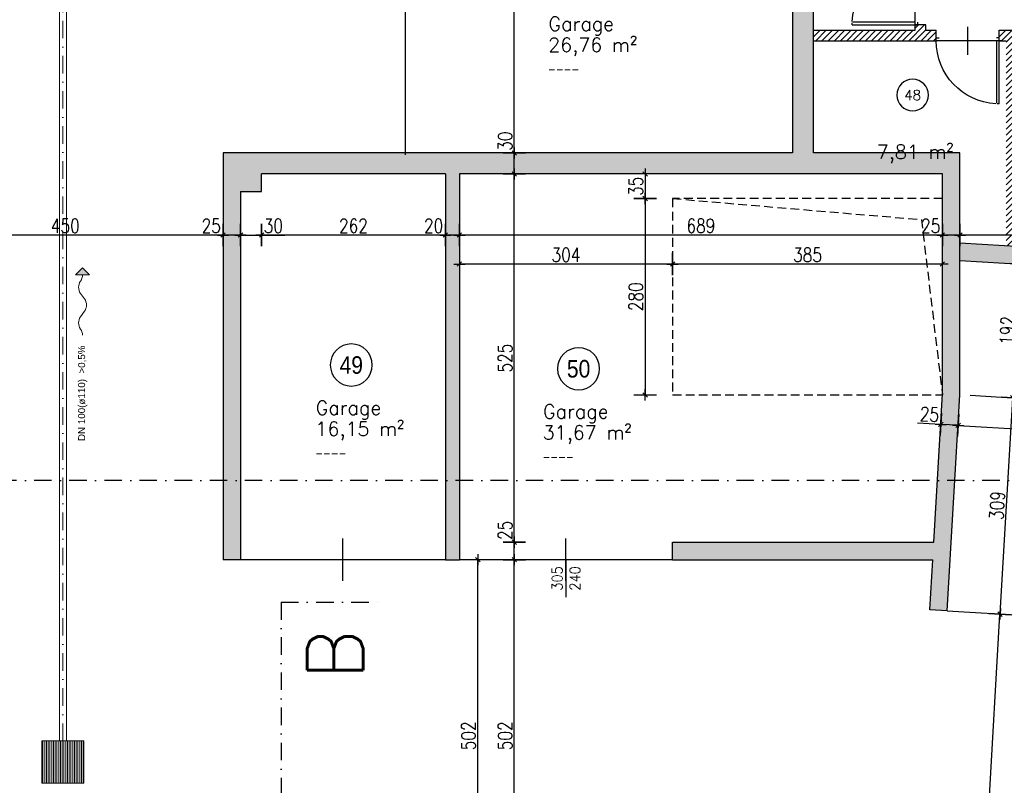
# Model space of a CAD drawing. Header units: centimetres. Extents: x -18458 to 60221, y -11985 to 33979.
# Tile 21 of 50: x 3222 to 4627, y 958 to 2050. Entities that reach past the tile are written whole.
import ezdxf
from ezdxf.enums import TextEntityAlignment as Align

# ---------------------------------------------------------------- set-up
doc = ezdxf.new("R2010")
doc.units = ezdxf.units.CM
doc.header["$LTSCALE"] = 50
doc.header["$MEASUREMENT"] = 0
doc.header["$PDMODE"] = 34
doc.linetypes.add('HIDDEN', pattern=[0.375, 0.25, -0.125])
doc.linetypes.add('STRICHPUNKT', pattern=[1, 0.5, -0.25, 0, -0.25])
for name, color, linetype in [('01_Bemassung', 150, 'Continuous'), ('01_Grundriss_verdeckt', 3, 'HIDDEN'), ('01_Mauern', 1, 'Continuous'), ('01_Mauern_Betonziegel', 147, 'Continuous'), ('01_Schlitze_Schächte', 52, 'Continuous'), ('01_Schraff_Beton', 5, 'Continuous'), ('01_Schraff_Betonziegel', 125, 'Continuous'), ('01_Text', 2, 'Continuous'), ('01_Tueren', 7, 'Continuous'), ('A-colgrid', 2, 'Continuous')]:
    doc.layers.add(name, color=color, linetype=linetype)
doc.layers.add('04_Inst_Abflüsse', color=44, linetype='Continuous', lineweight=9)
doc.styles.add('Arial', font='ARIAL.TTF')
doc.styles.add('ReHe', font='AVGARDN.TTF')
doc.styles.add('Romans', font='Romans.shx')
doc.styles.add('SIPLEX1', font='romans.shx', dxfattribs={"width": 0.8})
doc.dimstyles.new('BEM-50_grundrisse', dxfattribs={"dimscale": 1.6, "dimtxt": 12.5, "dimasz": 0.4, "dimexe": 0.1, "dimexo": 0.5, "dimgap": 2, "dimtad": 1, "dimdec": 0, "dimrnd": 0.5, "dimzin": 12, "dimdsep": 46, "dimtxsty": 'SIPLEX1', "dimblk": 'bempkt', "dimcen": -0.2, "dimdle": 0.05, "dimse1": 1, "dimse2": 1, "dimclrd": 256, "dimclre": 256, "dimclrt": 256, "dimazin": 0, "dimtfac": 1, "dimtdec": 0, "dimtmove": 0, "dimatfit": 2, "dimldrblk": 'BEMPU', "dimfxl": 0, "dimtvp": 1, "dimtolj": 1, "dimtzin": 0, "dimarcsym": 0})
doc.dimstyles.new('Block_bem', dxfattribs={"dimtxt": 6, "dimasz": 0.18, "dimexe": 0.18, "dimexo": 0.0625, "dimgap": 2, "dimtad": 0, "dimdec": 0, "dimzin": 0, "dimdsep": 46, "dimtxsty": 'Standard', "dimcen": 0, "dimse1": 1, "dimse2": 1, "dimsd1": 1, "dimsd2": 1, "dimadec": 0, "dimazin": 0, "dimtfac": 1, "dimtdec": 0, "dimtix": 1, "dimtofl": 0, "dimtmove": 0, "dimatfit": 3, "dimfxl": 0, "dimtolj": 1, "dimtzin": 0, "dimarcsym": 0})
pattern_1 = [(45, (20000, -20000), (-4.4194174, 4.4194174), [])]

# ---------------------------------------------------------------- blocks, each defined once
blk = doc.blocks.new('*D34')
at = {"layer": 'Defpoints', "color": 0}
for p in [(-86, 0), (-4, 0), (-86, -4)]:
    blk.add_point(p, dxfattribs=at)
at = {"layer": 'Defpoints', "color": 0, "insert": (-50, 0), "char_height": 6, "attachment_point": 5}
blk.add_mtext('\\A1;Pass 82', dxfattribs=at)
blk = doc.blocks.new('rs_Keller')
at = {"layer": '01_Text', "color": 0}
blk.add_arc((0, 35), 22.5, 180.191, 179.809, dxfattribs=at)
at = {"layer": '01_Text', "color": 4, "style": 'Romans'}
blk.add_attdef('NR', text='', height=14, dxfattribs=at).set_placement((0, 35), align=Align.MIDDLE_CENTER)
at = {"layer": '01_Text', "color": 0, "style": 'Romans', "flags": 2}
blk.add_attdef('Keller', (-51.2, -26), '', height=20, dxfattribs=at)
at = {"layer": '01_Text', "color": 0, "style": 'Romans'}
blk.add_attdef('Nettofläche', (-51.2, -56), '', height=20, dxfattribs=at)
blk = doc.blocks.new('rs_Garage')
at = {"layer": '01_Text', "color": 0}
blk.add_arc((0, 40), 30, 180.191, 179.809, dxfattribs=at)
at = {"layer": '01_Text', "color": 0, "style": 'ReHe', "width": 0.9}
blk.add_attdef('GAR_NR', text='', height=25, dxfattribs=at).set_placement((0, 40), align=Align.MIDDLE_CENTER)
at = {"layer": '01_Text', "color": 0, "style": 'Romans'}
for tag, p in [('R_Bez', (-50.8, -31)), ('GAR_FL', (-51.2, -61))]:
    blk.add_attdef(tag, p, '', height=20, dxfattribs=at)
at = {"layer": 'Defpoints', "color": 91, "style": 'Romans'}
blk.add_attdef('Br_fl', (-51.5, -91), '', height=10, dxfattribs=at)
blk = doc.blocks.new('bempkt')
at = {"layer": '01_Bemassung', "color": 0}
for p, q in [((0, -25), (0, 25)), ((12.5, 0), (-12.5, 0)), ((-4.95, -4.95), (4.95, 4.95))]:
    blk.add_line(p, q, dxfattribs=at)
blk = doc.blocks.new('*D363')
at = {"layer": '01_Bemassung', "lineweight": -2}
blk.add_line((4876.3, 1742.8), (4563.9, 1742.8), dxfattribs=at)
at = {"layer": 'Defpoints', "color": 0}
for p in [(4563.3, 1859.9), (4876.9, 1844.9), (4563.3, 1742.8)]:
    blk.add_point(p, dxfattribs=at)
at = {"layer": '01_Bemassung', "lineweight": -2, "xscale": 0.6400000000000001, "yscale": 0.6400000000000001, "zscale": 0.6400000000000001, "rotation": 180}
blk.add_blockref('bempkt', (4563.3, 1742.8), dxfattribs=at)
at = {"layer": '01_Bemassung', "lineweight": -2, "xscale": 0.6400000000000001, "yscale": 0.6400000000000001, "zscale": 0.6400000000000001}
blk.add_blockref('bempkt', (4876.9, 1742.8), dxfattribs=at)
at = {"layer": '01_Bemassung', "insert": (4720.1, 1756), "char_height": 20, "attachment_point": 5, "style": 'SIPLEX1'}
blk.add_mtext('\\A1;314', dxfattribs=at)
blk = doc.blocks.new('BEMPU')
at = {"layer": '01_Bemassung', "color": 4}
for p, q in [((0, -25), (0, 25)), ((5, 0), (-5, 0))]:
    blk.add_line(p, q, dxfattribs=at)
blk.add_circle((0, 0), 2.5, dxfattribs=at)
blk = doc.blocks.new('*D364')
at = {"layer": '01_Bemassung', "lineweight": -2}
for p, q in [((4538.3, 1742.8), (4505.3, 1742.8)), ((4562.7, 1742.8), (4538.9, 1742.8))]:
    blk.add_line(p, q, dxfattribs=at)
at = {"layer": 'Defpoints', "color": 0}
for p in [(4563.3, 1859.9), (4538.3, 1794.9), (4538.3, 1742.8)]:
    blk.add_point(p, dxfattribs=at)
at = {"layer": '01_Bemassung', "lineweight": -2, "xscale": 0.6400000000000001, "yscale": 0.6400000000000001, "zscale": 0.6400000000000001, "rotation": 180}
blk.add_blockref('bempkt', (4538.3, 1742.8), dxfattribs=at)
at = {"layer": '01_Bemassung', "lineweight": -2, "xscale": 0.6400000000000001, "yscale": 0.6400000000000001, "zscale": 0.6400000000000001}
blk.add_blockref('bempkt', (4563.3, 1742.8), dxfattribs=at)
at = {"layer": '01_Bemassung', "insert": (4521.5, 1756), "char_height": 20, "attachment_point": 5, "style": 'SIPLEX1'}
blk.add_mtext('\\A1;25', dxfattribs=at)
blk = doc.blocks.new('*D365')
at = {"layer": '01_Bemassung', "lineweight": -2}
blk.add_line((4537.7, 1742.8), (3849.8, 1742.8), dxfattribs=at)
at = {"layer": 'Defpoints', "color": 0}
for p in [(3849.2, 1829.9), (4538.3, 1794.9), (3849.2, 1742.8)]:
    blk.add_point(p, dxfattribs=at)
at = {"layer": '01_Bemassung', "lineweight": -2, "xscale": 0.6400000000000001, "yscale": 0.6400000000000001, "zscale": 0.6400000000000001, "rotation": 180}
blk.add_blockref('bempkt', (3849.2, 1742.8), dxfattribs=at)
at = {"layer": '01_Bemassung', "lineweight": -2, "xscale": 0.6400000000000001, "yscale": 0.6400000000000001, "zscale": 0.6400000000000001}
blk.add_blockref('bempkt', (4538.3, 1742.8), dxfattribs=at)
at = {"layer": '01_Bemassung', "insert": (4193.7, 1756), "char_height": 20, "attachment_point": 5, "style": 'SIPLEX1'}
blk.add_mtext('\\A1;689', dxfattribs=at)
blk = doc.blocks.new('*D366')
at = {"layer": '01_Bemassung', "lineweight": -2}
for p, q in [((3829.2, 1742.8), (3796.2, 1742.8)), ((3848.5, 1742.8), (3829.8, 1742.8))]:
    blk.add_line(p, q, dxfattribs=at)
at = {"layer": 'Defpoints', "color": 0}
for p in [(3829.2, 1829.9), (3849.2, 1829.9), (3829.2, 1742.8)]:
    blk.add_point(p, dxfattribs=at)
at = {"layer": '01_Bemassung', "lineweight": -2, "xscale": 0.6400000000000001, "yscale": 0.6400000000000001, "zscale": 0.6400000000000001, "rotation": 180}
blk.add_blockref('bempkt', (3829.2, 1742.8), dxfattribs=at)
at = {"layer": '01_Bemassung', "lineweight": -2, "xscale": 0.6400000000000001, "yscale": 0.6400000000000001, "zscale": 0.6400000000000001}
blk.add_blockref('bempkt', (3849.2, 1742.8), dxfattribs=at)
at = {"layer": '01_Bemassung', "insert": (3812.4, 1756), "char_height": 20, "attachment_point": 5, "style": 'SIPLEX1'}
blk.add_mtext('\\A1;20', dxfattribs=at)
blk = doc.blocks.new('*D367')
at = {"layer": '01_Bemassung', "lineweight": -2}
blk.add_line((3828.5, 1742.8), (3567.6, 1742.8), dxfattribs=at)
at = {"layer": 'Defpoints', "color": 0}
for p in [(3829.2, 1829.9), (3566.9, 1804.9), (3566.9, 1742.8)]:
    blk.add_point(p, dxfattribs=at)
at = {"layer": '01_Bemassung', "lineweight": -2, "xscale": 0.6400000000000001, "yscale": 0.6400000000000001, "zscale": 0.6400000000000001, "rotation": 180}
blk.add_blockref('bempkt', (3566.9, 1742.8), dxfattribs=at)
at = {"layer": '01_Bemassung', "lineweight": -2, "xscale": 0.6400000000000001, "yscale": 0.6400000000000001, "zscale": 0.6400000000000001}
blk.add_blockref('bempkt', (3829.2, 1742.8), dxfattribs=at)
at = {"layer": '01_Bemassung', "insert": (3698, 1756), "char_height": 20, "attachment_point": 5, "style": 'SIPLEX1'}
blk.add_mtext('\\A1;262', dxfattribs=at)
blk = doc.blocks.new('*D368')
at = {"layer": '01_Bemassung', "lineweight": -2}
for p, q in [((3511.9, 1742.8), (3479, 1742.8)), ((3536.3, 1742.8), (3512.6, 1742.8))]:
    blk.add_line(p, q, dxfattribs=at)
at = {"layer": 'Defpoints', "color": 0}
for p in [(3536.9, 1804.9), (3511.9, 1742.8), (3511.9, 1568.6)]:
    blk.add_point(p, dxfattribs=at)
at = {"layer": '01_Bemassung', "lineweight": -2, "xscale": 0.6400000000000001, "yscale": 0.6400000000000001, "zscale": 0.6400000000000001, "rotation": 180}
blk.add_blockref('bempkt', (3511.9, 1742.8), dxfattribs=at)
at = {"layer": '01_Bemassung', "lineweight": -2, "xscale": 0.6400000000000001, "yscale": 0.6400000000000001, "zscale": 0.6400000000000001}
blk.add_blockref('bempkt', (3536.9, 1742.8), dxfattribs=at)
at = {"layer": '01_Bemassung', "insert": (3495.1, 1756), "char_height": 20, "attachment_point": 5, "style": 'SIPLEX1'}
blk.add_mtext('\\A1;25', dxfattribs=at)
blk = doc.blocks.new('*D369')
at = {"layer": '01_Bemassung', "lineweight": -2}
blk.add_line((3511.3, 1742.8), (3062.6, 1742.8), dxfattribs=at)
at = {"layer": 'Defpoints', "color": 0}
for p in [(3061.9, 1742.8), (3061.9, 1569.9), (3511.9, 1568.6)]:
    blk.add_point(p, dxfattribs=at)
at = {"layer": '01_Bemassung', "lineweight": -2, "xscale": 0.6400000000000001, "yscale": 0.6400000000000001, "zscale": 0.6400000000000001, "rotation": 180}
blk.add_blockref('bempkt', (3061.9, 1742.8), dxfattribs=at)
at = {"layer": '01_Bemassung', "lineweight": -2, "xscale": 0.6400000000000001, "yscale": 0.6400000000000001, "zscale": 0.6400000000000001}
blk.add_blockref('bempkt', (3511.9, 1742.8), dxfattribs=at)
at = {"layer": '01_Bemassung', "insert": (3286.9, 1756), "char_height": 20, "attachment_point": 5, "style": 'SIPLEX1'}
blk.add_mtext('\\A1;450', dxfattribs=at)
blk = doc.blocks.new('*D403')
at = {"layer": '01_Bemassung', "lineweight": -2}
blk.add_line((4584.2, 584.1), (4620.4, 1201.7), dxfattribs=at)
at = {"layer": 'Defpoints', "color": 0}
for p in [(4545.2, 1206.8), (4620.5, 1202.4), (4655.1, 579.3)]:
    blk.add_point(p, dxfattribs=at)
at = {"layer": '01_Bemassung', "lineweight": -2, "xscale": 0.6400000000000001, "yscale": 0.6400000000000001, "zscale": 0.6400000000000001}
for p, rotation in [((4620.5, 1202.4), 86.64218083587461), ((4584.1, 583.5), 266.6421808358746)]:
    blk.add_blockref('bempkt', p, dxfattribs=dict(at, rotation=rotation))
at = {"layer": '01_Bemassung', "insert": (4589.1, 893.7), "char_height": 20, "attachment_point": 5, "rotation": 86.6422, "style": 'SIPLEX1'}
blk.add_mtext('\\A1;620', dxfattribs=at)
blk = doc.blocks.new('*D404')
at = {"layer": '01_Bemassung', "lineweight": -2}
blk.add_line((4620.5, 1203), (4638.5, 1509.8), dxfattribs=at)
at = {"layer": 'Defpoints', "color": 0}
for p in [(4563.3, 1514.9), (4638.5, 1510.5), (4545.2, 1206.8)]:
    blk.add_point(p, dxfattribs=at)
at = {"layer": '01_Bemassung', "lineweight": -2, "xscale": 0.6400000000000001, "yscale": 0.6400000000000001, "zscale": 0.6400000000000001}
for p, rotation in [((4638.5, 1510.5), 86.64218083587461), ((4620.5, 1202.4), 266.6421808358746)]:
    blk.add_blockref('bempkt', p, dxfattribs=dict(at, rotation=rotation))
at = {"layer": '01_Bemassung', "insert": (4616.3, 1357.2), "char_height": 20, "attachment_point": 5, "rotation": 86.6422, "style": 'SIPLEX1'}
blk.add_mtext('\\A1;309', dxfattribs=at)
blk = doc.blocks.new('*D405')
at = {"layer": '01_Bemassung', "lineweight": -2}
blk.add_line((4638.6, 1511.1), (4649.7, 1700.9), dxfattribs=at)
at = {"layer": 'Defpoints', "color": 0}
for p in [(4563.3, 1706.6), (4649.7, 1701.5), (4563.3, 1514.9)]:
    blk.add_point(p, dxfattribs=at)
at = {"layer": '01_Bemassung', "lineweight": -2, "xscale": 0.6400000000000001, "yscale": 0.6400000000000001, "zscale": 0.6400000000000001}
for p, rotation in [((4649.7, 1701.5), 86.64218083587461), ((4638.5, 1510.5), 266.6421808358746)]:
    blk.add_blockref('bempkt', p, dxfattribs=dict(at, rotation=rotation))
at = {"layer": '01_Bemassung', "insert": (4631, 1606.8), "char_height": 20, "attachment_point": 5, "rotation": 86.6422, "style": 'SIPLEX1'}
blk.add_mtext('\\A1;192', dxfattribs=at)
blk = doc.blocks.new('*D406')
at = {"layer": '01_Bemassung', "lineweight": -2}
for p, q in [((4535.8, 1472.9), (4502.9, 1474.8)), ((4560.1, 1471.5), (4536.4, 1472.9))]:
    blk.add_line(p, q, dxfattribs=at)
at = {"layer": 'Defpoints', "color": 0}
for p in [(4535.8, 1472.9), (4533.7, 1437), (4558.6, 1435.5)]:
    blk.add_point(p, dxfattribs=at)
at = {"layer": '01_Bemassung', "lineweight": -2, "xscale": 0.6400000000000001, "yscale": 0.6400000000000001, "zscale": 0.6400000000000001}
for p, rotation in [((4535.8, 1472.9), 176.6421808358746), ((4560.7, 1471.4), 356.6421808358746)]:
    blk.add_blockref('bempkt', p, dxfattribs=dict(at, rotation=rotation))
at = {"layer": '01_Bemassung', "insert": (4519.8, 1487.1), "char_height": 20, "attachment_point": 5, "rotation": 356.6422, "style": 'SIPLEX1'}
blk.add_mtext('\\A1;25', dxfattribs=at)
blk = doc.blocks.new('*D407')
at = {"layer": '01_Bemassung', "lineweight": -2}
blk.add_line((4561.4, 1471.4), (4839.6, 1455.1), dxfattribs=at)
at = {"layer": 'Defpoints', "color": 0}
for p in [(4840.3, 1455), (4558.6, 1435.5), (4838.5, 1425)]:
    blk.add_point(p, dxfattribs=at)
at = {"layer": '01_Bemassung', "lineweight": -2, "xscale": 0.6400000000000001, "yscale": 0.6400000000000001, "zscale": 0.6400000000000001}
for p, rotation in [((4560.7, 1471.4), 176.6421808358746), ((4840.3, 1455), 356.6421808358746)]:
    blk.add_blockref('bempkt', p, dxfattribs=dict(at, rotation=rotation))
at = {"layer": '01_Bemassung', "insert": (4701.3, 1476.4), "char_height": 20, "attachment_point": 5, "rotation": 356.6422, "style": 'SIPLEX1'}
blk.add_mtext('\\A1;280', dxfattribs=at)
blk = doc.blocks.new('*D501')
at = {"layer": '01_Bemassung', "lineweight": -2}
blk.add_line((3927.5, 778.4), (3927.5, 1279.2), dxfattribs=at)
at = {"layer": 'Defpoints', "color": 0}
for p in [(3927.5, 1279.9), (4153.3, 1279.9), (3974.4, 777.7)]:
    blk.add_point(p, dxfattribs=at)
at = {"layer": '01_Bemassung', "lineweight": -2, "xscale": 0.6400000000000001, "yscale": 0.6400000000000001, "zscale": 0.6400000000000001}
for p, rotation in [((3927.5, 1279.9), 90), ((3927.5, 777.7), 270)]:
    blk.add_blockref('bempkt', p, dxfattribs=dict(at, rotation=rotation))
at = {"layer": '01_Bemassung', "insert": (3914.3, 1028.8), "char_height": 20, "attachment_point": 5, "rotation": 90, "style": 'SIPLEX1'}
blk.add_mtext('\\A1;502', dxfattribs=at)
blk = doc.blocks.new('*D502')
at = {"layer": '01_Bemassung', "lineweight": -2}
for p, q in [((3927.5, 1304.9), (3927.5, 1337.8)), ((3927.5, 1280.5), (3927.5, 1304.2))]:
    blk.add_line(p, q, dxfattribs=at)
at = {"layer": 'Defpoints', "color": 0}
for p in [(3927.5, 1304.9), (4153.3, 1304.9), (4153.3, 1279.9)]:
    blk.add_point(p, dxfattribs=at)
at = {"layer": '01_Bemassung', "lineweight": -2, "xscale": 0.6400000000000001, "yscale": 0.6400000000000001, "zscale": 0.6400000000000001}
for p, rotation in [((3927.5, 1304.9), 90), ((3927.5, 1279.9), 270)]:
    blk.add_blockref('bempkt', p, dxfattribs=dict(at, rotation=rotation))
at = {"layer": '01_Bemassung', "insert": (3914.3, 1321.7), "char_height": 20, "attachment_point": 5, "rotation": 90, "style": 'SIPLEX1'}
blk.add_mtext('\\A1;25', dxfattribs=at)
blk = doc.blocks.new('*D503')
at = {"layer": '01_Bemassung', "lineweight": -2}
blk.add_line((3927.5, 1305.5), (3927.5, 1829.2), dxfattribs=at)
at = {"layer": 'Defpoints', "color": 0}
for p in [(3849.2, 1829.9), (3927.5, 1829.9), (4153.3, 1304.9)]:
    blk.add_point(p, dxfattribs=at)
at = {"layer": '01_Bemassung', "lineweight": -2, "xscale": 0.6400000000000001, "yscale": 0.6400000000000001, "zscale": 0.6400000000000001}
for p, rotation in [((3927.5, 1829.9), 90), ((3927.5, 1304.9), 270)]:
    blk.add_blockref('bempkt', p, dxfattribs=dict(at, rotation=rotation))
at = {"layer": '01_Bemassung', "insert": (3914.3, 1567.4), "char_height": 20, "attachment_point": 5, "rotation": 90, "style": 'SIPLEX1'}
blk.add_mtext('\\A1;525', dxfattribs=at)
blk = doc.blocks.new('*D504')
at = {"layer": '01_Bemassung', "lineweight": -2}
for p, q in [((3927.5, 1859.9), (3927.5, 1892.8)), ((3927.5, 1830.5), (3927.5, 1859.2))]:
    blk.add_line(p, q, dxfattribs=at)
at = {"layer": 'Defpoints', "color": 0}
for p in [(3918.2, 1859.9), (3927.5, 1859.9), (3849.2, 1829.9)]:
    blk.add_point(p, dxfattribs=at)
at = {"layer": '01_Bemassung', "lineweight": -2, "xscale": 0.6400000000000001, "yscale": 0.6400000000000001, "zscale": 0.6400000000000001}
for p, rotation in [((3927.5, 1859.9), 90), ((3927.5, 1829.9), 270)]:
    blk.add_blockref('bempkt', p, dxfattribs=dict(at, rotation=rotation))
at = {"layer": '01_Bemassung', "insert": (3914.3, 1876.7), "char_height": 20, "attachment_point": 5, "rotation": 90, "style": 'SIPLEX1'}
blk.add_mtext('\\A1;30', dxfattribs=at)
blk = doc.blocks.new('*D505')
at = {"layer": '01_Bemassung', "lineweight": -2}
blk.add_line((3927.5, 1860.5), (3927.5, 2329.2), dxfattribs=at)
at = {"layer": 'Defpoints', "color": 0}
for p in [(3927.5, 2329.9), (4048.2, 2329.9), (3918.2, 1859.9)]:
    blk.add_point(p, dxfattribs=at)
at = {"layer": '01_Bemassung', "lineweight": -2, "xscale": 0.6400000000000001, "yscale": 0.6400000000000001, "zscale": 0.6400000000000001}
for p, rotation in [((3927.5, 2329.9), 90), ((3927.5, 1859.9), 270)]:
    blk.add_blockref('bempkt', p, dxfattribs=dict(at, rotation=rotation))
at = {"layer": '01_Bemassung', "insert": (3914.3, 2094.9), "char_height": 20, "attachment_point": 5, "rotation": 90, "style": 'SIPLEX1'}
blk.add_mtext('\\A1;470', dxfattribs=at)
blk = doc.blocks.new('*D515')
at = {"layer": '01_Bemassung', "lineweight": -2}
for p, q in [((3537.6, 1742.8), (3566.3, 1742.8)), ((3566.9, 1742.8), (3599.9, 1742.8))]:
    blk.add_line(p, q, dxfattribs=at)
at = {"layer": 'Defpoints', "color": 0}
for p in [(3536.9, 1804.9), (3566.9, 1804.9), (3566.9, 1742.8)]:
    blk.add_point(p, dxfattribs=at)
at = {"layer": '01_Bemassung', "lineweight": -2, "xscale": 0.6400000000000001, "yscale": 0.6400000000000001, "zscale": 0.6400000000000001, "rotation": 180}
blk.add_blockref('bempkt', (3536.9, 1742.8), dxfattribs=at)
at = {"layer": '01_Bemassung', "lineweight": -2, "xscale": 0.6400000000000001, "yscale": 0.6400000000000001, "zscale": 0.6400000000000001}
blk.add_blockref('bempkt', (3566.9, 1742.8), dxfattribs=at)
at = {"layer": '01_Bemassung', "insert": (3583.7, 1756), "char_height": 20, "attachment_point": 5, "style": 'SIPLEX1'}
blk.add_mtext('\\A1;30', dxfattribs=at)
blk = doc.blocks.new('*D518')
at = {"layer": '01_Bemassung', "lineweight": -2}
blk.add_line((3875.4, 778.4), (3875.4, 1279.2), dxfattribs=at)
at = {"layer": 'Defpoints', "color": 0}
for p in [(3875.4, 1279.9), (4153.3, 1279.9), (3974.4, 777.7)]:
    blk.add_point(p, dxfattribs=at)
at = {"layer": '01_Bemassung', "lineweight": -2, "xscale": 0.6400000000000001, "yscale": 0.6400000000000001, "zscale": 0.6400000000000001}
for p, rotation in [((3875.4, 1279.9), 90), ((3875.4, 777.7), 270)]:
    blk.add_blockref('bempkt', p, dxfattribs=dict(at, rotation=rotation))
at = {"layer": '01_Bemassung', "insert": (3862.2, 1028.8), "char_height": 20, "attachment_point": 5, "rotation": 90, "style": 'SIPLEX1'}
blk.add_mtext('\\A1;502', dxfattribs=at)
blk = doc.blocks.new('*D581')
at = {"layer": '01_Bemassung', "lineweight": -2}
blk.add_line((4114.2, 1829.2), (4114.2, 1795.5), dxfattribs=at)
at = {"layer": 'Defpoints', "color": 0}
for p in [(4538.3, 1829.9), (4114.2, 1794.9), (4538.3, 1794.9)]:
    blk.add_point(p, dxfattribs=at)
at = {"layer": '01_Bemassung', "lineweight": -2, "xscale": 0.6400000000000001, "yscale": 0.6400000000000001, "zscale": 0.6400000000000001}
for p, rotation in [((4114.2, 1829.9), 90), ((4114.2, 1794.9), 270)]:
    blk.add_blockref('bempkt', p, dxfattribs=dict(at, rotation=rotation))
at = {"layer": '01_Bemassung', "insert": (4101, 1812.4), "char_height": 20, "attachment_point": 5, "rotation": 90, "style": 'SIPLEX1'}
blk.add_mtext('\\A1;35', dxfattribs=at)
blk = doc.blocks.new('*D582')
at = {"layer": '01_Bemassung', "lineweight": -2}
blk.add_line((4114.2, 1794.2), (4114.2, 1515.5), dxfattribs=at)
at = {"layer": 'Defpoints', "color": 0}
for p in [(4538.3, 1794.9), (4114.2, 1514.9), (4153.3, 1514.9)]:
    blk.add_point(p, dxfattribs=at)
at = {"layer": '01_Bemassung', "lineweight": -2, "xscale": 0.6400000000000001, "yscale": 0.6400000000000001, "zscale": 0.6400000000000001}
for p, rotation in [((4114.2, 1794.9), 90), ((4114.2, 1514.9), 270)]:
    blk.add_blockref('bempkt', p, dxfattribs=dict(at, rotation=rotation))
at = {"layer": '01_Bemassung', "insert": (4101, 1654.9), "char_height": 20, "attachment_point": 5, "rotation": 90, "style": 'SIPLEX1'}
blk.add_mtext('\\A1;280', dxfattribs=at)
blk = doc.blocks.new('*D583')
at = {"layer": '01_Bemassung', "lineweight": -2}
blk.add_line((4537.7, 1701.5), (4153.9, 1701.5), dxfattribs=at)
at = {"layer": 'Defpoints', "color": 0}
for p in [(4538.3, 1829.9), (4153.3, 1794.9), (4153.3, 1701.5)]:
    blk.add_point(p, dxfattribs=at)
at = {"layer": '01_Bemassung', "lineweight": -2, "xscale": 0.6400000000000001, "yscale": 0.6400000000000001, "zscale": 0.6400000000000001, "rotation": 180}
blk.add_blockref('bempkt', (4153.3, 1701.5), dxfattribs=at)
at = {"layer": '01_Bemassung', "lineweight": -2, "xscale": 0.6400000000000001, "yscale": 0.6400000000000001, "zscale": 0.6400000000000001}
blk.add_blockref('bempkt', (4538.3, 1701.5), dxfattribs=at)
at = {"layer": '01_Bemassung', "insert": (4345.8, 1714.7), "char_height": 20, "attachment_point": 5, "style": 'SIPLEX1'}
blk.add_mtext('\\A1;385', dxfattribs=at)
blk = doc.blocks.new('*D584')
at = {"layer": '01_Bemassung', "lineweight": -2}
blk.add_line((4152.7, 1701.5), (3849.8, 1701.5), dxfattribs=at)
at = {"layer": 'Defpoints', "color": 0}
for p in [(3849.2, 1829.9), (4153.3, 1794.9), (3849.2, 1701.5)]:
    blk.add_point(p, dxfattribs=at)
at = {"layer": '01_Bemassung', "lineweight": -2, "xscale": 0.6400000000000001, "yscale": 0.6400000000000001, "zscale": 0.6400000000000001, "rotation": 180}
blk.add_blockref('bempkt', (3849.2, 1701.5), dxfattribs=at)
at = {"layer": '01_Bemassung', "lineweight": -2, "xscale": 0.6400000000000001, "yscale": 0.6400000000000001, "zscale": 0.6400000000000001}
blk.add_blockref('bempkt', (4153.3, 1701.5), dxfattribs=at)
at = {"layer": '01_Bemassung', "insert": (4001.2, 1714.7), "char_height": 20, "attachment_point": 5, "style": 'SIPLEX1'}
blk.add_mtext('\\A1;304', dxfattribs=at)
blk = doc.blocks.new('oeffmass')
at = {"layer": '01_Text'}
blk.add_line((17.87, 0), (-17.87, 0), dxfattribs=at)
at = {"layer": '01_Text', "style": 'SIPLEX1', "width": 0.9}
for tag, p in [('TÜRBREITE', (0, 3.4)), ('TÜRHÖHE', (0, -13.59))]:
    blk.add_attdef(tag, text='', height=10, dxfattribs=at).set_placement(p, align=Align.CENTER)
blk = doc.blocks.new('*U33')
at = {"layer": '01_Tueren', "color": 0}
for p, q in [((0, 89.9), (-3, 89.9)), ((-45, 20), (-45, -20)), ((-93, 0), (-90, 0)), ((-90, 0), (-90, -4)), ((3, 0), (0, 0)), ((0, 0), (0, -4)), ((-90, -4), (-86, -4)), ((0, -4), (-4, -4))]:
    blk.add_line(p, q, dxfattribs=at)
blk.add_lwpolyline([(0, 89.9), (0, 0), (-4, 0), (-4, 88.8)], dxfattribs=at)
blk.add_arc((0, 0), 90, 93.1819, 180, dxfattribs=at)
at = {"layer": 'Defpoints', "color": 91}
blk.add_line((0, 0), (-90, 0), dxfattribs=at)
dim = blk.add_linear_dim(base=(-86, 0), p1=(-4, 0), p2=(-86, -4), angle=180, text='Pass <>', dimstyle='Block_bem', dxfattribs=at)
dim.commit()
dim.dimension.update_dxf_attribs({"geometry": '*D34', "text_midpoint": (-50, 0), "dimtype": 160})

msp = doc.modelspace()

# ---------------------------------------------------------------- hatches: boundary and pattern name
at = {"layer": '01_Schraff_Beton'}
h = msp.add_hatch(dxfattribs=at)
h.set_pattern_fill('ANSI33', color=256, scale=50, style=0)
h.paths.add_polyline_path([(4354.4, 2969.9), (4324.4, 2969.9), (4324.4, 2677.4), (3771.9, 2677.4), (3771.9, 2657.4), (4324.4, 2657.4), (4324.4, 2369.9), (3771.9, 2369.9), (3771.9, 2329.9), (4324.4, 2329.9), (4324.4, 2256.9), (4339.4, 2256.9), (4339.4, 2236.9), (4324.4, 2236.9), (4324.4, 1859.9), (3511.9, 1859.9), (3511.9, 1279.9), (3536.9, 1279.9), (3536.9, 1804.9), (3566.9, 1804.9), (3566.9, 1829.9), (3829.2, 1829.9), (3829.2, 1279.9), (3849.2, 1279.9), (3849.2, 1829.9), (4538.3, 1829.9), (4538.3, 1515.6), (4525.9, 1304.9), (4153.3, 1304.9), (4153.3, 1279.9), (4524.5, 1279.9), (4520.3, 1208.3), (4545.2, 1206.8), (4563.3, 1514.9), (4563.3, 1859.9), (4354.4, 1859.9)])
h = msp.add_hatch(dxfattribs=at)
h.set_pattern_fill('ANSI33', color=256, scale=50, style=0)
h.paths.add_polyline_path([(6749.4, 2459.9), (7269.4, 2459.9), (7269.4, 2489.9), (7076.9, 2489.9), (7076.9, 2824.9), (7046.9, 2824.9), (7046.9, 2489.9), (6601.9, 2489.9), (6601.9, 2824.9), (6571.9, 2824.9), (6571.9, 2459.9), (6724.4, 2459.9), (6724.4, 1604.8), (4563.3, 1731.6), (4563.3, 1706.6), (6749.4, 1578.3)])
at = {"layer": '01_Schraff_Betonziegel'}
h = msp.add_hatch(dxfattribs=at)
h.set_pattern_fill('ANSI31', color=256, scale=50, style=0)
h.set_pattern_definition(pattern_1)
h.paths.add_polyline_path([(4529.4, 2034.9), (4514.4, 2034.9), (4514.4, 2042.5), (4499.4, 2042.5), (4499.4, 2034.9), (4354.4, 2034.9), (4354.4, 2019.9), (4529.4, 2019.9)])
h = msp.add_hatch(dxfattribs=at)
h.set_pattern_fill('ANSI31', color=256, scale=50, style=0)
h.set_pattern_definition(pattern_1)
h.paths.add_polyline_path([(4739.4, 2034.9), (4619.4, 2034.9), (4619.4, 2019.9), (4629.4, 2019.9), (4629.4, 1727.8), (4644.4, 1726.9), (4644.4, 2019.9), (4739.4, 2019.9)])
at = {"layer": '04_Inst_Abflüsse'}
h = msp.add_hatch(dxfattribs=at)
h.set_pattern_fill('ANSI31', color=256, scale=20, angle=45, style=0)
h.paths.add_polyline_path([(3253.4, 1021.4), (3253.4, 961.4), (3313.4, 961.4), (3313.4, 1021.4)])

# ---------------------------------------------------------------- linework, layer by layer
at = {"layer": '01_Bemassung'}
msp.add_line((4622.6, 1511.4), (4577.7, 1514), dxfattribs=at)
at = {"layer": '01_Grundriss_verdeckt'}
msp.add_lwpolyline([(4538.3, 1794.9), (4153.3, 1794.9), (4153.3, 1514.9), (4538.3, 1514.9)], close=True, dxfattribs=at)
at = {"layer": '01_Mauern'}
for p, q in [((4354.4, 1859.9), (4354.4, 2969.9)), ((4563.3, 1859.9), (4354.4, 1859.9)), ((4563.3, 1514.9), (4563.3, 1859.9)), ((3829.2, 1829.9), (3566.9, 1829.9)), ((3566.9, 1804.9), (3566.9, 1829.9)), ((3829.2, 1829.9), (3829.2, 1279.9)), ((4538.3, 1829.9), (3849.2, 1829.9)), ((3849.2, 1829.9), (3849.2, 1279.9)), ((4538.3, 1514.9), (4538.3, 1829.9)), ((3536.9, 1804.9), (3536.9, 1279.9)), ((3536.9, 1804.9), (3566.9, 1804.9)), ((4563.3, 1731.6), (6724.4, 1604.8)), ((4563.3, 1706.6), (6749.4, 1578.3)), ((4525.9, 1304.9), (4538.3, 1516.3)), ((4545.2, 1206.8), (4563.3, 1514.9)), ((4153.3, 1279.9), (4153.3, 1304.9)), ((4153.3, 1304.9), (4525.9, 1304.9)), ((3536.9, 1279.9), (3511.9, 1279.9)), ((3829.2, 1279.9), (3849.2, 1279.9)), ((4153.3, 1279.9), (4524.5, 1279.9)), ((4520.3, 1208.3), (4524.5, 1279.9)), ((4545.2, 1206.8), (4520.3, 1208.3))]:
    msp.add_line(p, q, dxfattribs=at)
msp.add_lwpolyline([(4324.4, 2236.9), (4324.4, 1859.9), (3511.9, 1859.9), (3511.9, 1279.9)], dxfattribs=at)
at = {"layer": '01_Mauern_Betonziegel'}
for p, q in [((4499.4, 2034.9), (4499.4, 2042.5)), ((4514.4, 2042.5), (4499.4, 2042.5)), ((4514.4, 2034.9), (4514.4, 2042.5)), ((4354.4, 2034.9), (4499.4, 2034.9)), ((4514.4, 2034.9), (4529.4, 2034.9)), ((4529.4, 2019.9), (4529.4, 2034.9)), ((4619.4, 2034.9), (4739.4, 2034.9)), ((4619.4, 2019.9), (4619.4, 2034.9)), ((4354.4, 2019.9), (4529.4, 2019.9)), ((4619.4, 2019.9), (4629.4, 2019.9))]:
    msp.add_line(p, q, dxfattribs=at)
at = {"layer": '01_Schlitze_Schächte', "linetype": 'HIDDEN'}
msp.add_lwpolyline([(4153.3, 1794.9), (4508.3, 1764.9), (4538.3, 1514.9)], dxfattribs=at)
at = {"layer": '01_Text', "color": 190, "linetype": 'STRICHPUNKT'}
for p, q in [((4670.2, 1393), (2871.8, 1393)), ((3594.7, 1219.3), (3744.7, 1219.3)), ((3594.7, 1219.3), (3594.7, 769.3))]:
    msp.add_line(p, q, dxfattribs=at)
at = {"layer": '01_Tueren'}
for p, q in [((3771.9, 2329.9), (3771.9, 1857.4)), ((3683, 1249.9), (3683, 1309.9)), ((4001.2, 1249.9), (4001.2, 1309.9)), ((3829.2, 1279.9), (3536.9, 1279.9)), ((4153.3, 1279.9), (3849.2, 1279.9)), ((4545.2, 1206.8), (4824.7, 1190.4))]:
    msp.add_line(p, q, dxfattribs=at)
at = {"layer": '04_Inst_Abflüsse'}
for p, q in [((3278.4, 1021.4), (3278.4, 2570.8)), ((3288.4, 1021.4), (3288.4, 2566.6)), ((3311.4, 1695.9), (3301.4, 1685.9)), ((3321.4, 1685.9), (3301.4, 1685.9)), ((3321.4, 1685.9), (3311.4, 1695.9)), ((3314.3, 1651.7), (3308.6, 1659.6)), ((3314.3, 1634.2), (3308.6, 1626.3))]:
    msp.add_line(p, q, dxfattribs=at)
at = {"layer": '04_Inst_Abflüsse', "linetype": 'STRICHPUNKT'}
msp.add_line((3283.4, 1021.4), (3283.4, 2568.7), dxfattribs=at)
at = {"layer": '04_Inst_Abflüsse'}
msp.add_lwpolyline([(3253.4, 1021.4), (3253.4, 961.4), (3313.4, 961.4), (3313.4, 1021.4)], close=True, dxfattribs=at)
for centre, start, end in [((3296.4, 1685.9), 324.2507, 0), ((3320.8, 1668.3), 144.2507, 215.7493), ((3302.1, 1643), 0, 35.7493), ((3302.1, 1643), 324.2507, 0), ((3320.8, 1617.6), 144.2507, 215.7493), ((3296.4, 1600.1), 0, 35.7493)]:
    msp.add_arc(centre, 15, start, end, dxfattribs=at)
msp.add_solid([(3311.4, 1695.9), (3321.4, 1685.9), (3301.4, 1685.9)], dxfattribs=at)

# ---------------------------------------------------------------- block references
at = {"layer": '01_Text'}
ref = msp.add_blockref('rs_Keller', (4495.8, 1907.4), dxfattribs=at)
ref.add_attrib('NR', '48', dxfattribs={"color": 4, "height": 14, "rotation": 360, "style": 'Romans'}).set_placement((4495.8, 1942.4), align=Align.MIDDLE_CENTER)
ref.add_attrib('Nettofläche', '7,81 m²', (4444.6, 1851.5), dxfattribs={"color": 0, "height": 20, "rotation": 360, "style": 'Romans'})
at = {"layer": '01_Text', "xscale": 1.5, "yscale": 1.5, "zscale": 1.5, "rotation": 90}
msp.add_blockref('oeffmass', (4001.2, 1253.1), dxfattribs=at).add_auto_attribs({'TÜRBREITE': '305', 'TÜRHÖHE': '240'})
at = {"layer": '01_Tueren', "xscale": -1}
for p, rotation in [((4499.4, 2042.5), 90), ((4619.4, 2019.9), 180)]:
    msp.add_blockref('*U33', p, dxfattribs=dict(at, rotation=rotation))
at = {"layer": 'A-colgrid'}
for p, values in [((4027.1, 2065.1), {'GAR_NR': '48', 'R_Bez': 'Garage', 'GAR_FL': '26,76 m²', 'Br_fl': '----'}), ((3694.9, 1517.5), {'GAR_NR': '49', 'R_Bez': 'Garage', 'GAR_FL': '16,15 m²', 'Br_fl': '----'}), ((4019.2, 1512.2), {'GAR_NR': '50', 'R_Bez': 'Garage', 'GAR_FL': '31,67 m²', 'Br_fl': '----'})]:
    msp.add_blockref('rs_Garage', p, dxfattribs=at).add_auto_attribs(values)

# ---------------------------------------------------------------- texts
at = {"layer": '01_Text', "color": 190, "linetype": 'STRICHPUNKT', "style": 'Romans'}
msp.add_text('B', height=80, rotation=90, dxfattribs=at).set_placement((3712.1, 1144.5), align=Align.CENTER)
at = {"layer": '04_Inst_Abflüsse', "ltscale": 25, "style": 'Arial'}
msp.add_text('DN 100(ø110)  >0,5%%%', height=10, rotation=90, dxfattribs=at).set_placement((3311.4, 1517.2), align=Align.MIDDLE)

# ---------------------------------------------------------------- dimensions: what is measured, and where the dimension line sits
at = {"layer": '01_Bemassung'}
for base, p1, p2, angle, picture, middle in [((3927.5, 2329.9), (3918.2, 1859.9), (4048.2, 2329.9), 90, '*D505', (3914.3, 2094.9)), ((3927.5, 1859.9), (3849.2, 1829.9), (3918.2, 1859.9), 90, '*D504', (3914.3, 1876.7)), ((3927.5, 1829.9), (4153.3, 1304.9), (3849.2, 1829.9), 90, '*D503', (3914.3, 1567.4)), ((4114.2, 1794.9), (4538.3, 1829.9), (4538.3, 1794.9), 90, '*D581', (4101, 1812.4)), ((4114.2, 1514.9), (4538.3, 1794.9), (4153.3, 1514.9), 90, '*D582', (4101, 1654.9)), ((4649.7, 1701.5), (4563.3, 1514.9), (4563.3, 1706.6), 86.6422, '*D405', (4631, 1606.8)), ((4638.5, 1510.5), (4545.2, 1206.8), (4563.3, 1514.9), 86.6422, '*D404', (4616.3, 1357.2)), ((4535.8, 1472.9), (4558.6, 1435.5), (4533.7, 1437), 356.6422, '*D406', (4519.8, 1487.1)), ((4840.3, 1455), (4558.6, 1435.5), (4838.5, 1425), 356.6422, '*D407', (4701.3, 1476.4)), ((3927.5, 1304.9), (4153.3, 1279.9), (4153.3, 1304.9), 90, '*D502', (3914.3, 1321.7)), ((3875.4, 1279.9), (3974.4, 777.7), (4153.3, 1279.9), 90, '*D518', (3862.2, 1028.8)), ((3927.5, 1279.9), (3974.4, 777.7), (4153.3, 1279.9), 90, '*D501', (3914.3, 1028.8)), ((4620.5, 1202.4), (4655.1, 579.3), (4545.2, 1206.8), 86.6422, '*D403', (4589.1, 893.7))]:
    dim = msp.add_linear_dim(base=base, p1=p1, p2=p2, angle=angle, dimstyle='BEM-50_grundrisse', dxfattribs=at)
    dim.commit()
    dim.dimension.update_dxf_attribs({"geometry": picture, "text_midpoint": middle})
for base, p1, p2, picture, middle in [((4538.3, 1742.8), (4563.3, 1859.9), (4538.3, 1794.9), '*D364', (4521.5, 1756)), ((4563.3, 1742.8), (4876.9, 1844.9), (4563.3, 1859.9), '*D363', (4720.1, 1756)), ((3566.9, 1742.8), (3829.2, 1829.9), (3566.9, 1804.9), '*D367', (3698, 1756)), ((3829.2, 1742.8), (3849.2, 1829.9), (3829.2, 1829.9), '*D366', (3812.4, 1756)), ((3849.2, 1742.8), (4538.3, 1794.9), (3849.2, 1829.9), '*D365', (4193.7, 1756)), ((3849.2, 1701.5), (4153.3, 1794.9), (3849.2, 1829.9), '*D584', (4001.2, 1714.7)), ((4153.3, 1701.5), (4538.3, 1829.9), (4153.3, 1794.9), '*D583', (4345.8, 1714.7)), ((3511.9, 1742.8), (3536.9, 1804.9), (3511.9, 1568.6), '*D368', (3495.1, 1756)), ((3566.9, 1742.8), (3536.9, 1804.9), (3566.9, 1804.9), '*D515', (3583.7, 1756)), ((3061.9, 1742.8), (3511.9, 1568.6), (3061.9, 1569.9), '*D369', (3286.9, 1756))]:
    dim = msp.add_linear_dim(base=base, p1=p1, p2=p2, dimstyle='BEM-50_grundrisse', dxfattribs=at)
    dim.commit()
    dim.dimension.update_dxf_attribs({"geometry": picture, "text_midpoint": middle})

doc.saveas('drawing.dxf')
